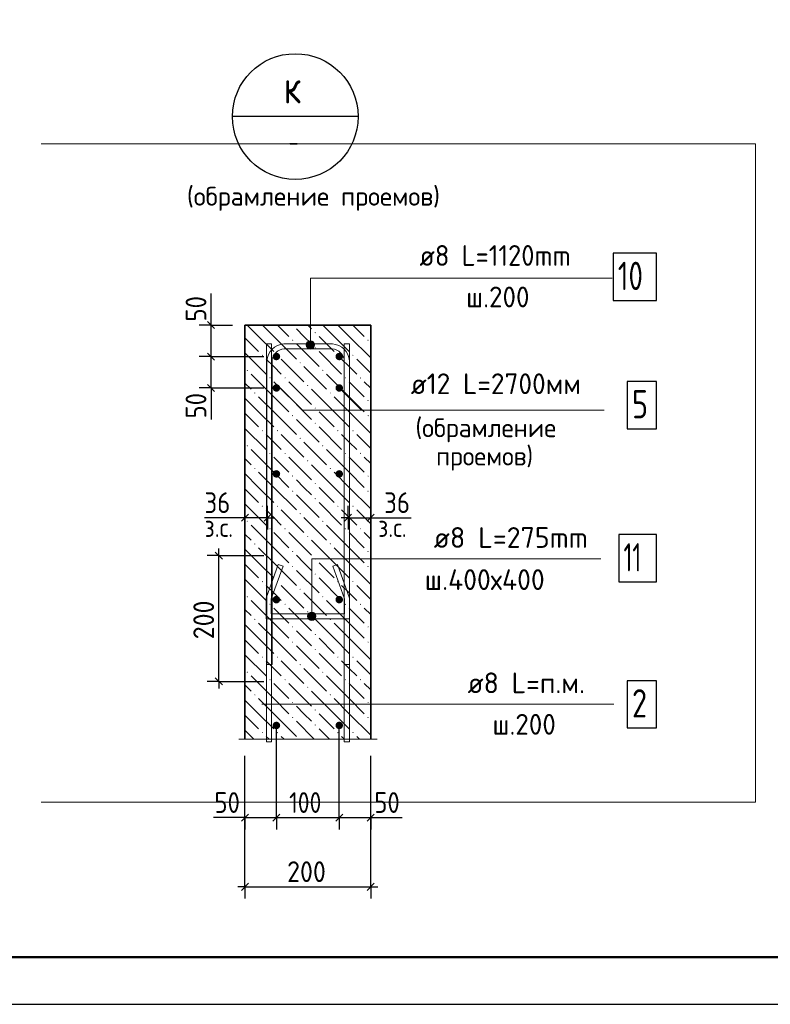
# Model space of a CAD drawing. Header units: millimetres. Extents: x 0 to 50412, y 0 to 35640.
# Tile 9 of 19: x 16809 to 26359, y 0 to 12527. Entities that reach past the tile are written whole.
import ezdxf

# ---------------------------------------------------------------- set-up
doc = ezdxf.new("R2010")
doc.units = ezdxf.units.MM
doc.linetypes.add('______2', pattern=[324, 240, -84])
for name, color, linetype, lineweight in [('Standard', 7, 'Continuous', 25), ('ЖБ Стена верхний уровень', 7, 'Continuous', 35), ('Позиционная метка линия выноска', 7, 'Continuous', 13), ('Текст_ общее', 7, 'Continuous', 25)]:
    doc.layers.add(name, color=color, linetype=linetype, lineweight=lineweight)
doc.layers.add('Размерная выноска', color=7, linetype='Continuous')
for name, color, linetype, true_color in [('Стена обрамление Г-обр.', 7, 'Continuous', 0xa0a0a0), ('Стена фоновая арматура У1', 7, '______2', 0xa0a0a0), ('Стена фоновая арматура Х1', 7, '______2', 0xa0a0a0), ('Стена фоновая затяжка С-обр.', 7, '______2', 0xa0a0a0), ('Стена Хомут', 7, '______2', 0xa0a0a0)]:
    doc.layers.add(name, color=color, linetype=linetype, true_color=true_color)
doc.styles.add('ISOCPEUR', font='txt')

msp = doc.modelspace()

# ---------------------------------------------------------------- hatches: boundary and pattern name
at = {"layer": 'ЖБ Стена верхний уровень', "linetype": 'Continuous', "lineweight": 18, "transparency": 33554687}
for points in [[(20273, 8641), (20289, 8641), (20281, 8633)], [(20561, 8545), (20569, 8553), (20577, 8545), (20569, 8537)], [(21233, 8641), (21249, 8641), (21241, 8633)], [(20273, 8449), (20281, 8457), (20289, 8449), (20281, 8441)], [(21233, 8449), (21241, 8457), (21249, 8449), (21241, 8441)], [(20561, 8353), (20569, 8361), (20577, 8353), (20569, 8345)], [(19889, 8257), (19897, 8265), (19905, 8257), (19897, 8249)], [(20081, 8257), (20089, 8265), (20097, 8257), (20089, 8249)], [(20369, 8161), (20377, 8169), (20385, 8161), (20377, 8153)], [(20849, 8257), (20857, 8265), (20865, 8257), (20857, 8249)], [(21041, 8257), (21049, 8265), (21057, 8257), (21049, 8249)], [(19697, 8065), (19705, 8073), (19713, 8065), (19705, 8057)], [(20657, 8065), (20665, 8073), (20673, 8065), (20665, 8057)], [(19985, 7969), (19993, 7977), (20001, 7969), (19993, 7961)], [(20177, 7969), (20185, 7977), (20193, 7969), (20185, 7961)], [(20945, 7969), (20953, 7977), (20961, 7969), (20953, 7961)], [(21137, 7969), (21145, 7977), (21153, 7969), (21145, 7961)], [(19793, 7777), (19801, 7785), (19809, 7777), (19801, 7769)], [(20465, 7873), (20473, 7881), (20481, 7873), (20473, 7865)], [(20753, 7777), (20761, 7785), (20769, 7777), (20761, 7769)], [(20273, 7681), (20281, 7689), (20289, 7681), (20281, 7673)], [(21233, 7681), (21241, 7689), (21249, 7681), (21241, 7673)], [(20561, 7585), (20569, 7593), (20577, 7585), (20569, 7577)], [(20273, 7489), (20281, 7497), (20289, 7489), (20281, 7481)], [(20561, 7393), (20569, 7401), (20577, 7393), (20569, 7385)], [(21233, 7489), (21241, 7497), (21249, 7489), (21241, 7481)], [(19889, 7297), (19897, 7305), (19905, 7297), (19897, 7289)], [(20081, 7297), (20089, 7305), (20097, 7297), (20089, 7289)], [(20849, 7297), (20857, 7305), (20865, 7297), (20857, 7289)], [(21041, 7297), (21049, 7305), (21057, 7297), (21049, 7289)], [(20369, 7201), (20377, 7209), (20385, 7201), (20377, 7193)], [(19697, 7105), (19705, 7113), (19713, 7105), (19705, 7097)], [(19985, 7009), (19993, 7017), (20001, 7009), (19993, 7001)], [(20177, 7009), (20185, 7017), (20193, 7009), (20185, 7001)], [(20657, 7105), (20665, 7113), (20673, 7105), (20665, 7097)], [(20945, 7009), (20953, 7017), (20961, 7009), (20953, 7001)], [(21137, 7009), (21145, 7017), (21153, 7009), (21145, 7001)], [(20465, 6913), (20473, 6921), (20481, 6913), (20473, 6905)], [(19793, 6817), (19801, 6825), (19809, 6817), (19801, 6809)], [(20753, 6817), (20761, 6825), (20769, 6817), (20761, 6809)], [(20273, 6721), (20281, 6729), (20289, 6721), (20281, 6713)], [(21233, 6721), (21241, 6729), (21249, 6721), (21241, 6713)], [(20273, 6529), (20281, 6537), (20289, 6529), (20281, 6521)], [(20561, 6625), (20569, 6633), (20577, 6625), (20569, 6617)], [(21233, 6529), (21241, 6537), (21249, 6529), (21241, 6521)], [(20561, 6433), (20569, 6441), (20577, 6433), (20569, 6425)], [(19889, 6337), (19897, 6345), (19905, 6337), (19897, 6329)], [(20081, 6337), (20089, 6345), (20097, 6337), (20089, 6329)], [(20849, 6337), (20857, 6345), (20865, 6337), (20857, 6329)], [(21041, 6337), (21049, 6345), (21057, 6337), (21049, 6329)], [(19697, 6145), (19705, 6153), (19713, 6145), (19705, 6137)], [(20369, 6241), (20377, 6249), (20385, 6241), (20377, 6233)], [(20657, 6145), (20665, 6153), (20673, 6145), (20665, 6137)], [(19985, 6049), (19993, 6057), (20001, 6049), (19993, 6041)], [(20177, 6049), (20185, 6057), (20193, 6049), (20185, 6041)], [(20945, 6049), (20953, 6057), (20961, 6049), (20953, 6041)], [(21137, 6049), (21145, 6057), (21153, 6049), (21145, 6041)], [(20465, 5953), (20473, 5961), (20481, 5953), (20473, 5945)], [(19793, 5857), (19801, 5865), (19809, 5857), (19801, 5849)], [(20273, 5761), (20281, 5769), (20289, 5761), (20281, 5753)], [(20753, 5857), (20761, 5865), (20769, 5857), (20761, 5849)], [(21233, 5761), (21241, 5769), (21249, 5761), (21241, 5753)], [(20561, 5665), (20569, 5673), (20577, 5665), (20569, 5657)], [(20273, 5569), (20281, 5577), (20289, 5569), (20281, 5561)], [(21233, 5569), (21241, 5577), (21249, 5569), (21241, 5561)], [(20561, 5473), (20569, 5481), (20577, 5473), (20569, 5465)], [(19889, 5377), (19897, 5385), (19905, 5377), (19897, 5369)], [(20081, 5377), (20089, 5385), (20097, 5377), (20089, 5369)], [(20369, 5281), (20377, 5289), (20385, 5281), (20377, 5273)], [(20849, 5377), (20857, 5385), (20865, 5377), (20857, 5369)], [(21041, 5377), (21049, 5385), (21057, 5377), (21049, 5369)], [(19697, 5185), (19705, 5193), (19713, 5185), (19705, 5177)], [(20657, 5185), (20665, 5193), (20673, 5185), (20665, 5177)], [(19985, 5089), (19993, 5097), (20001, 5089), (19993, 5081)], [(20177, 5089), (20185, 5097), (20193, 5089), (20185, 5081)], [(20945, 5089), (20953, 5097), (20961, 5089), (20953, 5081)], [(21137, 5089), (21145, 5097), (21153, 5089), (21145, 5081)], [(19793, 4897), (19801, 4905), (19809, 4897), (19801, 4889)], [(20465, 4993), (20473, 5001), (20481, 4993), (20473, 4985)], [(20753, 4897), (20761, 4905), (20769, 4897), (20761, 4889)], [(20273, 4801), (20281, 4809), (20289, 4801), (20281, 4793)], [(21233, 4801), (21241, 4809), (21249, 4801), (21241, 4793)], [(20561, 4705), (20569, 4713), (20577, 4705), (20569, 4697)], [(20273, 4609), (20281, 4617), (20289, 4609), (20281, 4601)], [(20561, 4513), (20569, 4521), (20577, 4513), (20569, 4505)], [(21233, 4609), (21241, 4617), (21249, 4609), (21241, 4601)], [(19889, 4417), (19897, 4425), (19905, 4417), (19897, 4409)], [(20081, 4417), (20089, 4425), (20097, 4417), (20089, 4409)], [(20849, 4417), (20857, 4425), (20865, 4417), (20857, 4409)], [(21041, 4417), (21049, 4425), (21057, 4417), (21049, 4409)], [(20369, 4321), (20377, 4329), (20385, 4321), (20377, 4313)], [(19697, 4225), (19705, 4233), (19713, 4225), (19705, 4217)], [(19985, 4129), (19993, 4137), (20001, 4129), (19993, 4121)], [(20177, 4129), (20185, 4137), (20193, 4129), (20185, 4121)], [(20657, 4225), (20665, 4233), (20673, 4225), (20665, 4217)], [(20945, 4129), (20953, 4137), (20961, 4129), (20953, 4121)], [(21137, 4129), (21145, 4137), (21153, 4129), (21145, 4121)], [(20465, 4033), (20473, 4041), (20481, 4033), (20473, 4025)], [(19793, 3937), (19801, 3945), (19809, 3937), (19801, 3929)], [(20753, 3937), (20761, 3945), (20769, 3937), (20761, 3929)], [(20273, 3841), (20281, 3849), (20289, 3841), (20281, 3833)], [(21233, 3841), (21241, 3849), (21249, 3841), (21241, 3833)], [(20273, 3649), (20281, 3657), (20289, 3649), (20281, 3641)], [(20561, 3745), (20569, 3753), (20577, 3745), (20569, 3737)], [(21233, 3649), (21241, 3657), (21249, 3649), (21241, 3641)], [(20561, 3553), (20569, 3561), (20577, 3553), (20569, 3545)], [(19889, 3457), (19897, 3465), (19905, 3457), (19897, 3449)], [(20081, 3457), (20089, 3465), (20097, 3457), (20089, 3449)], [(20849, 3457), (20857, 3465), (20865, 3457), (20857, 3449)], [(21041, 3457), (21049, 3465), (21057, 3457), (21049, 3449)]]:
    msp.add_hatch(color=7, dxfattribs=at).paths.add_polyline_path(points, flags=16)
at = {"layer": 'Позиционная метка линия выноска', "linetype": 'Continuous', "lineweight": 13, "transparency": 33554687}
for points in [[(20554, 8416), (20461, 8416), (20453, 8389)], [(20554, 8416), (20453, 8389), (20561, 8389)], [(20534, 8436), (20480, 8436), (20461, 8416)], [(20534, 8436), (20461, 8416), (20554, 8416)], [(20480, 8436), (20534, 8436), (20507, 8443)], [(20561, 8389), (20453, 8389), (20461, 8362)], [(20561, 8389), (20461, 8362), (20554, 8362)], [(20554, 8362), (20461, 8362), (20480, 8343)], [(20554, 8362), (20480, 8343), (20534, 8343)], [(20534, 8343), (20480, 8343), (20507, 8335)], [(20570, 4964), (20478, 4964), (20470, 4937)], [(20570, 4964), (20470, 4937), (20578, 4937)], [(20578, 4937), (20470, 4937), (20478, 4910)], [(20551, 4984), (20497, 4984), (20478, 4964)], [(20551, 4984), (20478, 4964), (20570, 4964)], [(20578, 4937), (20478, 4910), (20570, 4910)], [(20570, 4910), (20478, 4910), (20497, 4891)], [(20497, 4984), (20551, 4984), (20524, 4991)], [(20570, 4910), (20497, 4891), (20551, 4891)], [(20551, 4891), (20497, 4891), (20524, 4883)]]:
    msp.add_hatch(color=7, dxfattribs=at).paths.add_polyline_path(points)
at = {"layer": 'Стена обрамление Г-обр.', "linetype": 'Continuous', "lineweight": 13, "transparency": 33554687}
for points in [[(20123, 7841), (20119, 7860), (20109, 7875), (20093, 7886), (20075, 7889), (20056, 7886), (20041, 7875), (20030, 7860), (20027, 7841), (20030, 7823), (20041, 7807), (20056, 7797), (20075, 7793), (20093, 7797), (20109, 7807), (20119, 7823)], [(20923, 7841), (20919, 7860), (20909, 7875), (20893, 7886), (20875, 7889), (20856, 7886), (20841, 7875), (20830, 7860), (20827, 7841), (20830, 7823), (20841, 7807), (20856, 7797), (20875, 7793), (20893, 7797), (20909, 7807), (20919, 7823)]]:
    msp.add_hatch(color=7, dxfattribs=at).paths.add_polyline_path(points)
at = {"layer": 'Стена фоновая арматура Х1', "linetype": 'Continuous', "lineweight": 18, "transparency": 33554687}
for points in [[(20123, 8241), (20119, 8260), (20109, 8275), (20093, 8286), (20075, 8289), (20056, 8286), (20041, 8275), (20030, 8260), (20027, 8241), (20030, 8223), (20041, 8207), (20056, 8197), (20075, 8193), (20093, 8197), (20109, 8207), (20119, 8223)], [(20923, 8241), (20919, 8260), (20909, 8275), (20893, 8286), (20875, 8289), (20856, 8286), (20841, 8275), (20830, 8260), (20827, 8241), (20830, 8223), (20841, 8207), (20856, 8197), (20875, 8193), (20893, 8197), (20909, 8207), (20919, 8223)], [(20123, 6748), (20119, 6766), (20109, 6782), (20093, 6792), (20075, 6796), (20056, 6792), (20041, 6782), (20030, 6766), (20027, 6748), (20030, 6730), (20041, 6714), (20056, 6704), (20075, 6700), (20093, 6704), (20109, 6714), (20119, 6730)], [(20923, 6748), (20919, 6766), (20909, 6782), (20893, 6792), (20875, 6796), (20856, 6792), (20841, 6782), (20830, 6766), (20827, 6748), (20830, 6730), (20841, 6714), (20856, 6704), (20875, 6700), (20893, 6704), (20909, 6714), (20919, 6730)], [(20123, 5148), (20119, 5166), (20109, 5182), (20093, 5192), (20075, 5196), (20056, 5192), (20041, 5182), (20030, 5166), (20027, 5148), (20030, 5130), (20041, 5114), (20056, 5104), (20075, 5100), (20093, 5104), (20109, 5114), (20119, 5130)], [(20923, 5148), (20919, 5166), (20909, 5182), (20893, 5192), (20875, 5196), (20856, 5192), (20841, 5182), (20830, 5166), (20827, 5148), (20830, 5130), (20841, 5114), (20856, 5104), (20875, 5100), (20893, 5104), (20909, 5114), (20919, 5130)], [(20123, 3548), (20119, 3566), (20109, 3582), (20093, 3592), (20075, 3596), (20056, 3592), (20041, 3582), (20030, 3566), (20027, 3548), (20030, 3530), (20041, 3514), (20056, 3504), (20075, 3500), (20093, 3504), (20109, 3514), (20119, 3530)], [(20923, 3548), (20919, 3566), (20909, 3582), (20893, 3592), (20875, 3596), (20856, 3592), (20841, 3582), (20830, 3566), (20827, 3548), (20830, 3530), (20841, 3514), (20856, 3504), (20875, 3500), (20893, 3504), (20909, 3514), (20919, 3530)]]:
    msp.add_hatch(color=7, dxfattribs=at).paths.add_polyline_path(points)

# ---------------------------------------------------------------- linework, layer by layer
at = {"layer": 'Standard', "color": 7, "linetype": 'Continuous', "lineweight": 25, "transparency": 33554687}
for p, q in [((19289, 8596), (19199, 8686)), ((19289, 8196), (19199, 8286)), ((19289, 7796), (19199, 7886)), ((19720, 6235), (19630, 6145)), ((20008, 6235), (19918, 6145)), ((20942, 6145), (21032, 6235)), ((21230, 6145), (21320, 6235)), ((19387, 5663), (19297, 5753)), ((19387, 4063), (19297, 4153)), ((19630, 2330), (19720, 2420)), ((20030, 2330), (20120, 2420)), ((20830, 2330), (20920, 2420)), ((21230, 2330), (21320, 2420)), ((19630, 1450), (19720, 1540)), ((21230, 1450), (21320, 1540))]:
    msp.add_line(p, q, dxfattribs=at)
at = {"layer": 'Standard', "color": 7, "linetype": 'Continuous', "lineweight": -3, "transparency": 33554687}
for p, q in [((19244, 8641), (19244, 8731)), ((19244, 8641), (19094, 8641)), ((19244, 8641), (19394, 8641)), ((19244, 8641), (19515, 8641)), ((19244, 8241), (19244, 8641)), ((19244, 8241), (19094, 8241)), ((19244, 8241), (19394, 8241)), ((19244, 8241), (19915, 8241)), ((19244, 7841), (19244, 8241)), ((19244, 7841), (19094, 7841)), ((19244, 7841), (19394, 7841)), ((19244, 7841), (19244, 7751)), ((19675, 6190), (19675, 6340)), ((19963, 6190), (19963, 6340)), ((20987, 6190), (20987, 6340)), ((21275, 6190), (21275, 6340)), ((19675, 6190), (19585, 6190)), ((19675, 6190), (19675, 6040)), ((19963, 6190), (19675, 6190)), ((19963, 6190), (19963, 6040)), ((19963, 6190), (20053, 6190)), ((20987, 6190), (20897, 6190)), ((20987, 6190), (20987, 6040)), ((20987, 6190), (21275, 6190)), ((21275, 6190), (21275, 6040)), ((21275, 6190), (21365, 6190)), ((19342, 5708), (19342, 5798)), ((19342, 5708), (19192, 5708)), ((19342, 5708), (19492, 5708)), ((19342, 5708), (19915, 5708)), ((19342, 4108), (19192, 4108)), ((19342, 4108), (19492, 4108)), ((19342, 4108), (19915, 4108)), ((19342, 4108), (19342, 4018)), ((19675, 2375), (19675, 2525)), ((20075, 2375), (20075, 2525)), ((20875, 2375), (20875, 2525)), ((21275, 2375), (21275, 2525)), ((19675, 1495), (19675, 2455)), ((21275, 1495), (21275, 2455)), ((19675, 2375), (19585, 2375)), ((19675, 2375), (19675, 2225)), ((19675, 2375), (20075, 2375)), ((20075, 2375), (20075, 2225)), ((20075, 2375), (20875, 2375)), ((20875, 2375), (20875, 2225)), ((20875, 2375), (21275, 2375)), ((21275, 2375), (21275, 2225)), ((21275, 2375), (21365, 2375)), ((19675, 1495), (19675, 1645)), ((21275, 1495), (21275, 1645)), ((19675, 1495), (19585, 1495)), ((19675, 1495), (19675, 1345)), ((19675, 1495), (21275, 1495)), ((21275, 1495), (21275, 1345)), ((21275, 1495), (21365, 1495))]:
    msp.add_line(p, q, dxfattribs=at)
at = {"layer": 'Standard', "color": 7, "linetype": 'Continuous', "lineweight": 25, "transparency": 33554687}
msp.add_lwpolyline([(0, 0), (50400, 0), (50400, 35640), (0, 35640), (0, 0)], close=True, dxfattribs=at)
at = {"layer": 'Standard', "color": 7, "linetype": 'Continuous', "lineweight": 50, "transparency": 33554687}
msp.add_lwpolyline([(2400, 35040), (49800, 35040), (49800, 600), (2400, 600), (2400, 35040)], close=True, dxfattribs=at)
at = {"layer": 'Standard', "color": 254, "linetype": 'Continuous', "lineweight": 13, "true_color": 0xc4c4ff, "transparency": 33554687}
msp.add_lwpolyline([(17080, 2573), (26172, 2573), (26172, 10947), (17080, 10947)], dxfattribs=at)
at = {"layer": 'Standard', "color": 7, "linetype": 'Continuous', "lineweight": -3, "transparency": 33554687}
for points in [[(19244, 7841), (19731, 7841), (19731, 7841), (19915, 7841)], [(19342, 4108), (19342, 4570), (19342, 4570), (19342, 5708)], [(20075, 2375), (20075, 2395), (20075, 2395), (20075, 2395), (20075, 2395), (20075, 3560)], [(20875, 2375), (20875, 2395), (20875, 2395), (20875, 3560)], [(19675, 2375), (19675, 2395), (19675, 2395), (19675, 2395), (19675, 2395), (19675, 3037), (19675, 3037), (19675, 3160)], [(21275, 2375), (21275, 2395), (21275, 2395), (21275, 3160)]]:
    msp.add_lwpolyline(points, dxfattribs=at)
at = {"layer": 'ЖБ Стена верхний уровень', "color": 7, "linetype": 'Continuous', "lineweight": 35, "transparency": 33554687}
for p, q in [((19675, 8641), (19675, 3373)), ((21275, 8641), (19675, 8641)), ((21275, 3373), (21275, 8641))]:
    msp.add_line(p, q, dxfattribs=at)
at = {"layer": 'ЖБ Стена верхний уровень', "color": 9, "linetype": 'Continuous', "lineweight": 18, "true_color": 0xc7c7c7, "transparency": 33554687}
for p, q in [((19849, 8497), (19705, 8641)), ((19897, 8641), (20041, 8497)), ((20089, 8641), (20233, 8497)), ((20425, 8497), (20329, 8593)), ((20473, 8641), (20521, 8593)), ((20809, 8497), (20665, 8641)), ((20857, 8641), (21001, 8497)), ((21049, 8641), (21193, 8497)), ((19675, 8479), (19849, 8305)), ((19849, 8497), (20041, 8305)), ((20041, 8497), (20329, 8209)), ((20329, 8401), (20617, 8113)), ((20521, 8401), (20425, 8497)), ((20617, 8497), (20809, 8305)), ((20809, 8497), (21001, 8305)), ((21001, 8497), (21275, 8223)), ((19675, 8287), (19945, 8017)), ((20617, 8305), (20905, 8017)), ((20041, 8113), (19945, 8209)), ((20137, 8209), (20425, 7921)), ((21001, 8113), (20905, 8209)), ((21097, 8209), (21275, 8031)), ((20041, 7729), (19753, 8017)), ((20137, 8017), (20041, 8113)), ((20425, 8113), (20713, 7825)), ((21001, 7729), (20713, 8017)), ((21097, 8017), (21001, 8113)), ((19675, 7903), (19753, 7825)), ((20041, 7921), (20233, 7729)), ((20233, 7921), (20521, 7633)), ((21001, 7921), (21193, 7729)), ((21193, 7921), (21275, 7839)), ((20809, 7537), (20521, 7825)), ((19849, 7537), (19675, 7711)), ((19849, 7729), (20041, 7537)), ((20041, 7729), (20233, 7537)), ((20809, 7729), (21001, 7537)), ((21001, 7729), (21193, 7537)), ((19675, 7519), (19849, 7345)), ((19849, 7537), (20041, 7345)), ((20041, 7537), (20329, 7249)), ((20425, 7537), (20329, 7633)), ((20521, 7441), (20425, 7537)), ((20617, 7537), (20809, 7345)), ((20809, 7537), (21001, 7345)), ((21001, 7537), (21275, 7263)), ((20329, 7441), (20617, 7153)), ((19675, 7327), (19945, 7057)), ((20617, 7345), (20905, 7057)), ((20041, 7153), (19945, 7249)), ((20137, 7057), (20041, 7153)), ((20137, 7249), (20425, 6961)), ((20425, 7153), (20713, 6865)), ((21001, 7153), (20905, 7249)), ((21097, 7057), (21001, 7153)), ((21097, 7249), (21275, 7071)), ((20041, 6769), (19753, 7057)), ((21001, 6769), (20713, 7057)), ((19675, 6943), (19753, 6865)), ((20041, 6961), (20233, 6769)), ((20233, 6961), (20521, 6673)), ((21001, 6961), (21193, 6769)), ((21193, 6961), (21275, 6879)), ((19849, 6769), (20041, 6577)), ((20041, 6769), (20233, 6577)), ((20809, 6577), (20521, 6865)), ((20809, 6769), (21001, 6577)), ((21001, 6769), (21193, 6577)), ((19849, 6577), (19675, 6751)), ((20425, 6577), (20329, 6673)), ((19675, 6559), (19849, 6385)), ((19849, 6577), (20041, 6385)), ((20041, 6577), (20329, 6289)), ((20521, 6481), (20425, 6577)), ((20617, 6577), (20809, 6385)), ((20809, 6577), (21001, 6385)), ((21001, 6577), (21275, 6303)), ((20329, 6481), (20617, 6193)), ((19675, 6367), (19945, 6097)), ((20041, 6193), (19945, 6289)), ((20137, 6289), (20425, 6001)), ((20617, 6385), (20905, 6097)), ((21001, 6193), (20905, 6289)), ((21097, 6289), (21275, 6111)), ((20137, 6097), (20041, 6193)), ((20425, 6193), (20713, 5905)), ((21097, 6097), (21001, 6193)), ((20041, 5809), (19753, 6097)), ((21001, 5809), (20713, 6097)), ((19675, 5983), (19753, 5905)), ((20041, 6001), (20233, 5809)), ((20233, 6001), (20521, 5713)), ((20809, 5617), (20521, 5905)), ((21001, 6001), (21193, 5809)), ((21193, 6001), (21275, 5919)), ((19849, 5617), (19675, 5791)), ((19849, 5809), (20041, 5617)), ((20041, 5809), (20233, 5617)), ((20809, 5809), (21001, 5617)), ((21001, 5809), (21193, 5617)), ((20425, 5617), (20329, 5713)), ((19675, 5599), (19849, 5425)), ((19849, 5617), (20041, 5425)), ((20041, 5617), (20329, 5329)), ((20329, 5521), (20617, 5233)), ((20521, 5521), (20425, 5617)), ((20617, 5617), (20809, 5425)), ((20809, 5617), (21001, 5425)), ((21001, 5617), (21275, 5343)), ((19675, 5407), (19945, 5137)), ((20617, 5425), (20905, 5137)), ((20041, 5233), (19945, 5329)), ((20137, 5329), (20425, 5041)), ((21001, 5233), (20905, 5329)), ((21097, 5329), (21275, 5151)), ((20041, 4849), (19753, 5137)), ((20137, 5137), (20041, 5233)), ((20425, 5233), (20713, 4945)), ((21001, 4849), (20713, 5137)), ((21097, 5137), (21001, 5233)), ((19675, 5023), (19753, 4945)), ((20041, 5041), (20233, 4849)), ((20233, 5041), (20521, 4753)), ((21001, 5041), (21193, 4849)), ((21193, 5041), (21275, 4959)), ((20809, 4657), (20521, 4945)), ((19849, 4657), (19675, 4831)), ((19849, 4849), (20041, 4657)), ((20041, 4849), (20233, 4657)), ((20809, 4849), (21001, 4657)), ((21001, 4849), (21193, 4657)), ((19675, 4639), (19849, 4465)), ((19849, 4657), (20041, 4465)), ((20041, 4657), (20329, 4369)), ((20425, 4657), (20329, 4753)), ((20521, 4561), (20425, 4657)), ((20617, 4657), (20809, 4465)), ((20809, 4657), (21001, 4465)), ((21001, 4657), (21275, 4383)), ((20329, 4561), (20617, 4273)), ((19675, 4447), (19945, 4177)), ((20617, 4465), (20905, 4177)), ((20041, 4273), (19945, 4369)), ((20137, 4177), (20041, 4273)), ((20137, 4369), (20425, 4081)), ((20425, 4273), (20713, 3985)), ((21001, 4273), (20905, 4369)), ((21097, 4177), (21001, 4273)), ((21097, 4369), (21275, 4191)), ((20041, 3889), (19753, 4177)), ((21001, 3889), (20713, 4177)), ((19675, 4063), (19753, 3985)), ((20041, 4081), (20233, 3889)), ((20233, 4081), (20521, 3793)), ((21001, 4081), (21193, 3889)), ((21193, 4081), (21275, 3999)), ((19849, 3889), (20041, 3697)), ((20041, 3889), (20233, 3697)), ((20809, 3697), (20521, 3985)), ((20809, 3889), (21001, 3697)), ((21001, 3889), (21193, 3697)), ((19849, 3697), (19675, 3871)), ((20425, 3697), (20329, 3793)), ((19675, 3679), (19849, 3505)), ((19849, 3697), (20041, 3505)), ((20041, 3697), (20329, 3409)), ((20521, 3601), (20425, 3697)), ((20617, 3697), (20809, 3505)), ((20809, 3697), (21001, 3505)), ((21001, 3697), (21275, 3423)), ((20329, 3601), (20557, 3373)), ((19675, 3487), (19789, 3373)), ((19981, 3373), (19945, 3409)), ((20137, 3409), (20173, 3373)), ((20617, 3505), (20749, 3373)), ((20941, 3373), (20905, 3409)), ((21097, 3409), (21133, 3373))]:
    msp.add_line(p, q, dxfattribs=at)
at = {"layer": 'Позиционная метка линия выноска', "color": 7, "linetype": 'Continuous', "lineweight": 13, "transparency": 33554687}
for p, q in [((20507, 8443), (20507, 8443)), ((20453, 8389), (20453, 8389)), ((20507, 8335), (20507, 8335)), ((20561, 8389), (20561, 8389)), ((20875, 7841), (21157, 7559)), ((20470, 4937), (20470, 4937)), ((20524, 4991), (20524, 4991)), ((20578, 4937), (20578, 4937)), ((20524, 4883), (20524, 4883)), ((19888, 3817), (24368, 3817))]:
    msp.add_line(p, q, dxfattribs=at)
for points in [[(24347, 9239), (20507, 9239), (20507, 8389)], [(20123, 7841), (20405, 7559), (24245, 7559)], [(24204, 5667), (20524, 5667), (20524, 4937)]]:
    msp.add_lwpolyline(points, dxfattribs=at)
for centre in [(20507, 8389), (20524, 4937)]:
    msp.add_circle(centre, 54, dxfattribs=at)
at = {"layer": 'Размерная выноска', "color": 7, "linetype": 'Continuous', "lineweight": -3, "transparency": 33554687}
for p, q in [((19244, 8561), (19244, 9041)), ((19244, 7841), (19244, 7441)), ((19675, 6190), (19158, 6190)), ((21275, 6190), (21791, 6190)), ((19675, 2375), (19275, 2375)), ((21275, 2375), (21675, 2375))]:
    msp.add_line(p, q, dxfattribs=at)
at = {"layer": 'Размерная выноска', "color": 7, "linetype": 'Continuous', "lineweight": 13, "transparency": 33554687}
msp.add_line((21355, 3373), (19595, 3373), dxfattribs=at)
at = {"layer": 'Стена обрамление Г-обр.', "color": 7, "linetype": 'Continuous', "lineweight": 25, "transparency": 33554687}
msp.add_lwpolyline([(24539, 7323), (24911, 7323), (24911, 7923), (24539, 7923), (24539, 7323)], dxfattribs=at)
at = {"layer": 'Стена фоновая арматура У1', "color": 7, "linetype": 'Continuous', "lineweight": 13, "transparency": 33554687}
for points in [[(20011, 8401), (20011, 3341), (19947, 3341), (19947, 8401), (20011, 8401)], [(21003, 8401), (21003, 3341), (20939, 3341), (20939, 8401), (21003, 8401)]]:
    msp.add_lwpolyline(points, dxfattribs=at)
at = {"layer": 'Стена фоновая арматура У1', "color": 7, "linetype": 'Continuous', "lineweight": 25, "transparency": 33554687}
msp.add_lwpolyline([(24539, 3517), (24911, 3517), (24911, 4117), (24539, 4117), (24539, 3517)], dxfattribs=at)
at = {"layer": 'Стена фоновая затяжка С-обр.', "color": 7, "linetype": 'Continuous', "lineweight": 25, "transparency": 33554687}
msp.add_lwpolyline([(24431, 5375), (24911, 5375), (24911, 5975), (24431, 5975), (24431, 5375)], dxfattribs=at)
at = {"layer": 'Стена фоновая затяжка С-обр.', "color": 98, "linetype": 'Continuous', "lineweight": 13, "true_color": 0x005000, "transparency": 33554687}
msp.add_lwpolyline([(20851, 5597), (21007, 5169), (21007, 4905), (19943, 4905), (19943, 5169), (20098, 5597), (20159, 5575), (20007, 5157), (20007, 4969), (20943, 4969), (20943, 5157), (20791, 5575), (20851, 5597)], dxfattribs=at)
at = {"layer": 'Стена Хомут', "color": 7, "linetype": 'Continuous', "lineweight": 25, "transparency": 33554687}
msp.add_lwpolyline([(24359, 8955), (24911, 8955), (24911, 9555), (24359, 9555), (24359, 8955)], dxfattribs=at)
at = {"layer": 'Стена Хомут', "color": 36, "linetype": 'Continuous', "lineweight": 13, "true_color": 0x6e3c1e, "transparency": 33554687}
msp.add_lwpolyline([(19955, 4323), (19955, 8188), (19960, 8227), (19973, 8268), (19994, 8305), (20020, 8336), (20051, 8362), (20088, 8383), (20129, 8396), (20168, 8401), (20789, 8401), (20828, 8396), (20869, 8383), (20906, 8362), (20937, 8336), (20963, 8305), (20984, 8268), (20997, 8227), (21003, 8188), (21003, 4323), (20939, 4323), (20939, 8184), (20935, 8212), (20925, 8242), (20910, 8269), (20892, 8290), (20870, 8309), (20843, 8324), (20814, 8333), (20785, 8337), (20172, 8337), (20144, 8333), (20114, 8324), (20087, 8309), (20066, 8290), (20047, 8269), (20032, 8242), (20023, 8212), (20019, 8184), (20019, 4323), (19955, 4323)], dxfattribs=at)
at = {"layer": 'Текст_ общее', "color": 7, "linetype": 'Continuous', "lineweight": -3, "transparency": 33554687}
msp.add_line((21115, 11294), (19515, 11294), dxfattribs=at)
msp.add_circle((20315, 11294), 800, dxfattribs=at)

# ---------------------------------------------------------------- texts
at = {"layer": 'Standard', "color": 7, "linetype": 'Continuous', "lineweight": 18, "transparency": 33554687, "char_height": 240, "attachment_point": 7, "style": 'ISOCPEUR'}
for s, insert, width in [('\\W0.98;(обрамление проемов)', (18936, 10095), 3379.99), ('\\W0.97;(обрамление', (21843, 7150), 1939.55), ('\\W0.96;проемов)', (22107, 6790), 1410.7), ('\\W0.90;з.с.', (19161, 5946), 551.94), ('\\W0.90;з.с.', (21369, 5946), 551.95)]:
    msp.add_mtext(s, dxfattribs=dict(at, insert=insert, width=width))
at = {"layer": 'Standard', "color": 7, "linetype": 'Continuous', "lineweight": 25, "transparency": 33554687, "char_height": 264, "attachment_point": 7, "rotation": 90, "style": 'ISOCPEUR'}
for s, insert, width in [('\\W0.87;50', (19184, 8686), 484.73), ('\\W0.87;50', (19184, 7453), 484.73), ('\\W0.91;200', (19282, 4644), 674.39)]:
    msp.add_mtext(s, dxfattribs=dict(at, insert=insert, width=width))
at = {"layer": 'Standard', "color": 7, "linetype": 'Continuous', "lineweight": 25, "transparency": 33554687, "char_height": 264, "attachment_point": 7, "style": 'ISOCPEUR'}
for s, insert, width in [('\\W0.87;36', (19160, 6250), 484.71), ('\\W0.87;36', (21446, 6250), 484.71), ('\\W0.97;ш.400х400', (21962, 5271), 1789.97), ('\\W0.87;50', (19286, 2435), 484.71), ('\\W0.83;100', (20237, 2435), 610.29), ('\\W0.87;50', (21320, 2435), 484.72), ('\\W0.91;200', (20211, 1555), 674.38)]:
    msp.add_mtext(s, dxfattribs=dict(at, insert=insert, width=width))
at = {"layer": 'Стена обрамление Г-обр.', "color": 7, "linetype": 'Continuous', "lineweight": 13, "transparency": 33554687, "attachment_point": 7, "style": 'ISOCPEUR'}
for s, insert, char_height, width in [('\\W0.96;ø12 L=2700мм ', (21785, 7763), 264, 2527.6), ('\\W0.78;5', (24599, 7455), 360, 391.69)]:
    msp.add_mtext(s, dxfattribs=dict(at, insert=insert, char_height=char_height, width=width))
at = {"layer": 'Стена фоновая арматура У1', "color": 7, "linetype": 'Continuous', "lineweight": 13, "transparency": 33554687, "attachment_point": 7, "style": 'ISOCPEUR'}
for s, insert, char_height, width in [('\\W0.97;ø8 L=п.м. ', (22507, 3958), 264, 1790.25), ('\\W0.78;2', (24599, 3649), 360, 391.69), ('\\W0.95;ш.200 ', (22824, 3430), 264, 1154.55)]:
    msp.add_mtext(s, dxfattribs=dict(at, insert=insert, char_height=char_height, width=width))
at = {"layer": 'Стена фоновая затяжка С-обр.', "color": 7, "linetype": 'Continuous', "lineweight": 13, "transparency": 33554687, "attachment_point": 7, "style": 'ISOCPEUR'}
for s, insert, char_height, width in [('\\W0.98;ø8 L=275mm ', (22076, 5807), 264, 2266.23), ('\\W0.63;11', (24491, 5507), 360, 472.5)]:
    msp.add_mtext(s, dxfattribs=dict(at, insert=insert, char_height=char_height, width=width))
at = {"layer": 'Стена Хомут', "color": 7, "linetype": 'Continuous', "lineweight": 13, "transparency": 33554687, "attachment_point": 7, "style": 'ISOCPEUR'}
for s, insert, char_height, width in [('\\W0.93;ø8 L=1120mm ', (21895, 9395), 264, 2339.98), ('\\W0.75;10', (24419, 9087), 360, 566.74), ('\\W0.95;ш.200 ', (22489, 8867), 264, 1154.56)]:
    msp.add_mtext(s, dxfattribs=dict(at, insert=insert, char_height=char_height, width=width))
at = {"layer": 'Текст_ общее', "color": 7, "linetype": 'Continuous', "lineweight": 35, "transparency": 33554687, "insert": (20168, 11462), "char_height": 420, "width": 456.97, "attachment_point": 7, "style": 'ISOCPEUR'}
msp.add_mtext('\\W0.78;к', dxfattribs=at)
at = {"layer": 'Текст_ общее', "color": 7, "linetype": 'Continuous', "lineweight": 18, "transparency": 33554687, "insert": (20230, 10853), "char_height": 240, "width": 261.13, "attachment_point": 7, "style": 'ISOCPEUR'}
msp.add_mtext('\\W0.78;-', dxfattribs=at)

doc.saveas('drawing.dxf')
